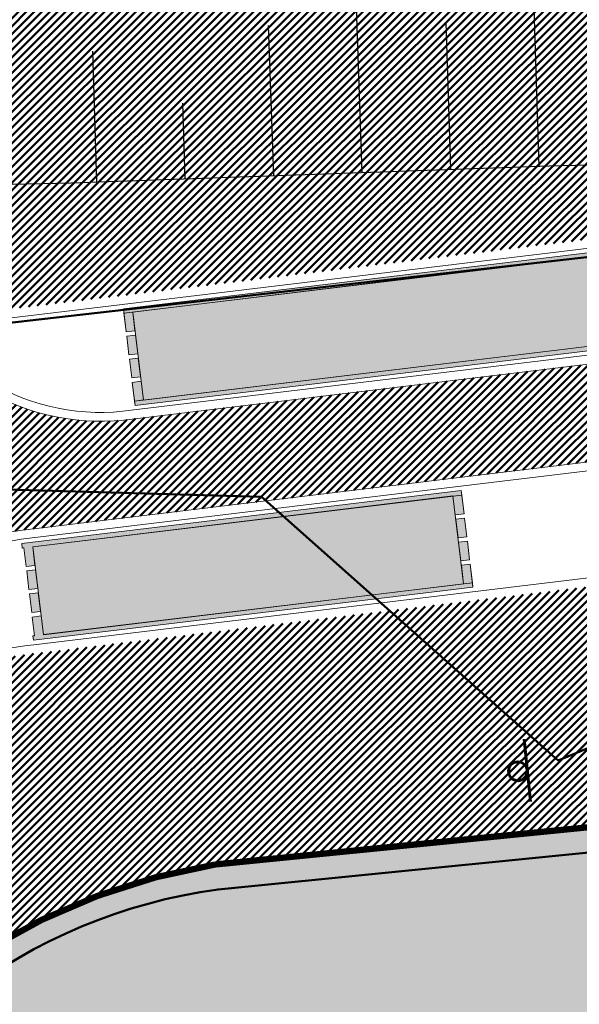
# Model space of a CAD drawing. Extents: x 2951 to 3752, y -2007 to -1435.
# Tile 22 of 28: x 3196 to 3208, y -1663 to -1641. Entities that reach past the tile are written whole.
import ezdxf

# ---------------------------------------------------------------- set-up
doc = ezdxf.new("R2010")
doc.units = 0
doc.header["$MEASUREMENT"] = 0
doc.linetypes.add('CONTI', pattern=[0])
doc.layers.add('.', color=7, linetype='Continuous', lineweight=15)
for name, color, linetype in [('OTKOSDEFAULT', 32, 'CONTI'), ('PDF_2D - Общий', 7, 'Continuous'), ('V_Проект_RED-CNT-MIN', 7, 'Continuous')]:
    doc.layers.add(name, color=color, linetype=linetype)
pattern_1 = [(44.98643888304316, (0.3449073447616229, 0.7169426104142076), (-0.08836742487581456, 0.08840926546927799), [])]

# ---------------------------------------------------------------- blocks, each defined once
blk = doc.blocks.new('bstrtthtytt434')
at = {"layer": 'OTKOSDEFAULT', "color": 32}
for p, q in [((3203.579937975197, 618.7993289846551), (3203.345869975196, 625.5205499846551)), ((3207.574292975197, 618.937987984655), (3207.374862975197, 625.485713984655)), ((3201.580927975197, 618.718970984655), (3201.465346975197, 622.1156079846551)), ((3205.581160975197, 618.865719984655), (3205.470763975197, 622.184425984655)), ((3197.586572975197, 618.580312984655), (3197.497668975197, 621.5373039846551)), ((3199.579704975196, 618.652580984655), (3199.523746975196, 620.361927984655)), ((3207.802205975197, 618.9454489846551), (3212.286960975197, 619.061549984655)), ((3197.002821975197, 618.559447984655), (3202.498457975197, 618.756904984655)), ((3202.498457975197, 618.756904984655), (3207.802205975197, 618.9454489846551)), ((3191.935770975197, 618.4585079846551), (3197.002821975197, 618.559447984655))]:
    blk.add_line(p, q, dxfattribs=at)
blk = doc.blocks.new('укеуе')
at = {"linetype": 'ByBlock'}
blk.add_blockref('bstrtthtytt434', (-4237.411699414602, -469.4130367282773), dxfattribs=at)

msp = doc.modelspace()

# ---------------------------------------------------------------- hatches: boundary and pattern name
at = {"layer": '.', "linetype": 'ByBlock', "lineweight": 50}
h = msp.add_hatch(dxfattribs=at)
h.set_pattern_fill('ANSI31', color=252, scale=0.9999999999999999, angle=-0.01356111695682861)
h.set_pattern_definition(pattern_1)
edge = h.paths.add_edge_path()
edge.add_line((3056.556857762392, -1552.578206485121), (3060.443743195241, -1561.79189855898))
edge.add_line((3060.443743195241, -1561.79189855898), (3091.40636098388, -1548.730017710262))
edge.add_arc((3092.572426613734, -1551.494125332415), 2.999999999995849, 59.07527181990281, 112.8729213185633, ccw=False)
edge.add_line((3094.114161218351, -1548.920595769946), (3125.395206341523, -1567.660256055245))
edge.add_arc((3123.853471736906, -1570.23378561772), 3.000000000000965, 6.8333441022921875, 59.07527181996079, ccw=False)
edge.add_line((3126.832161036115, -1569.876840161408), (3145.859405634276, -1728.658101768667))
edge.add_line((3145.859405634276, -1728.658101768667), (3153.550163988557, -1792.837037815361))
edge.add_line((3153.550163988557, -1792.837037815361), (3155.53944822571, -1829.916691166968))
edge.add_line((3155.53944822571, -1829.916691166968), (3160.69807830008, -1929.708373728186))
edge.add_arc((3157.702078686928, -1929.863248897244), 2.99999999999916, -86.7607865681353, 2.9592132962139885, ccw=False)
edge.add_line((3157.871593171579, -1932.858455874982), (3050.261606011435, -1938.948669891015))
edge.add_line((3050.261606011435, -1938.948669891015), (3050.826654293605, -1948.932693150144))
edge.add_line((3050.826654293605, -1948.932693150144), (3313.078914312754, -1934.153144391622))
edge.add_line((3313.078914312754, -1934.153144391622), (3312.513866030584, -1924.169121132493))
edge.add_line((3312.513866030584, -1924.169121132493), (3173.846221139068, -1931.9543678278))
edge.add_arc((3173.676706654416, -1928.959160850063), 2.999999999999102, 182.9592132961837, 273.23921343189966, ccw=False)
edge.add_line((3170.680707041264, -1929.114036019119), (3164.413609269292, -1808.433510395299))
edge.add_line((3164.413609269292, -1808.433510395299), (3163.40510367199, -1789.77854950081))
edge.add_line((3163.40510367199, -1789.77854950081), (3160.74491741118, -1767.88193778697))
edge.add_arc((3164.406584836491, -1768.21566593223), 3.676844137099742, 91.75585634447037, 174.7923910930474, ccw=False)
edge.add_line((3164.293923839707, -1764.540548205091), (3165.25541002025, -1764.448005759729))
edge.add_line((3165.25541002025, -1764.448005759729), (3157.249568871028, -1682.637866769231))
edge.add_arc((3156.247352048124, -1676.124571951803), 6.589950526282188, 187.8753958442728, 278.7476357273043, ccw=False)
edge.add_line((3149.719555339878, -1677.027521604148), (3140.900351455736, -1603.193343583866))
edge.add_line((3140.900351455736, -1603.193343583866), (3139.472777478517, -1590.531231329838))
edge.add_line((3139.472777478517, -1590.531231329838), (3136.17769953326, -1563.81836695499))
edge.add_arc((3133.199010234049, -1564.175312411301), 3.000000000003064, 6.833344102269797, 59.07527181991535)
edge.add_line((3134.740744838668, -1561.601782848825), (3099.85054186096, -1540.699969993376))
edge.add_arc((3101.674502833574, -1538.04163448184), 3.223907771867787, 157.9050476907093, 235.54485352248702, ccw=False)
edge.add_line((3098.687353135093, -1536.828985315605), (3108.685333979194, -1520.345022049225))
edge.add_arc((3111.249216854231, -1521.90274622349), 2.999999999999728, 58.71862071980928, 148.7186207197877, ccw=False)
edge.add_line((3112.806941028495, -1519.338863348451), (3205.59037006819, -1575.710779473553))
edge.add_line((3205.59037006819, -1575.710779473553), (3207.263714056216, -1576.621283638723))
edge.add_line((3207.263714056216, -1576.621283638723), (3242.982978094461, -1589.97518185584))
edge.add_line((3242.982978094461, -1589.97518185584), (3266.909131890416, -1598.85531929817))
edge.add_line((3266.909131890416, -1598.85531929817), (3413.186675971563, -1686.949342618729))
edge.add_line((3413.186675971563, -1686.949342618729), (3418.345728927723, -1678.382886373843))
edge.add_line((3418.345728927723, -1678.382886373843), (3272.068184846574, -1590.288863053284))
edge.add_line((3272.068184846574, -1590.288863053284), (3270.388683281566, -1589.480207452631))
edge.add_line((3270.388683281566, -1589.480207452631), (3212.903460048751, -1568.144697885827))
edge.add_line((3212.903460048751, -1568.144697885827), (3210.782783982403, -1567.164503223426))
edge.add_line((3210.782783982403, -1567.164503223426), (3103.491739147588, -1501.978275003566))
edge.add_arc((3105.049463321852, -1499.414392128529), 2.999999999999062, 149.0585377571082, 238.7186207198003, ccw=False)
edge.add_line((3102.476384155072, -1497.871905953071), (3107.435857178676, -1489.598822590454))
edge.add_line((3107.435857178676, -1489.598822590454), (3098.85892662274, -1484.457202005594))
edge.add_line((3098.85892662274, -1484.457202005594), (3093.948259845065, -1492.648869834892))
edge.add_arc((3091.375180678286, -1491.106383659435), 2.999999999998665, 238.7186207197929, 329.0585377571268, ccw=False)
edge.add_line((3089.817456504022, -1493.670266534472), (3029.258160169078, -1456.876588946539))
edge.add_line((3029.258160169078, -1456.876588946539), (3024.065746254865, -1465.422865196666))
edge.add_line((3024.065746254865, -1465.422865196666), (3099.132899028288, -1511.031001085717))
edge.add_arc((3097.575174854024, -1513.594883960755), 3.000000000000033, -31.281377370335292, 58.71862071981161, ccw=False)
edge.add_line((3100.139057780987, -1515.152608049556), (3084.584195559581, -1540.754601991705))
edge.add_line((3084.584195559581, -1540.754601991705), (3056.556857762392, -1552.578206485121))
h = msp.add_hatch(dxfattribs=at)
h.set_pattern_fill('ANSI31', color=72, scale=0.9999999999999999, angle=-0.01356111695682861)
h.set_pattern_definition(pattern_1)
edge = h.paths.add_edge_path()
edge.add_line((3198.573757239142, -1772.881945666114), (3204.1539861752, -1772.25294596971))
edge.add_line((3204.1539861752, -1772.252945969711), (3205.719233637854, -1786.1626549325))
edge.add_line((3205.719233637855, -1786.1626549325), (3240.349553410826, -1782.265108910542))
edge.add_line((3240.349553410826, -1782.265108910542), (3240.371562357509, -1782.460661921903))
edge.add_line((3240.371562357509, -1782.460661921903), (3239.972223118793, -1782.506703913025))
edge.add_line((3239.972223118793, -1782.506703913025), (3241.517635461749, -1796.226449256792))
edge.add_line((3241.517635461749, -1796.226449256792), (3241.915859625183, -1796.181529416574))
edge.add_line((3241.915859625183, -1796.181529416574), (3241.938433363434, -1796.381650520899))
edge.add_line((3241.938433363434, -1796.381650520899), (3164.23485453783, -1805.126971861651))
edge.add_line((3164.23485453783, -1805.126971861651), (3165.414347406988, -1827.703930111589))
edge.add_line((3165.414347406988, -1827.703930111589), (3169.322314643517, -1827.494271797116))
edge.add_line((3169.322314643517, -1827.494271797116), (3168.286773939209, -1809.026045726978))
edge.add_line((3168.28677393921, -1809.026045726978), (3257.886695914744, -1804.410520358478))
edge.add_line((3257.886695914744, -1804.410520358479), (3268.62275859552, -1803.263938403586))
edge.add_line((3268.622758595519, -1803.263938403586), (3270.632152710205, -1802.99846338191))
edge.add_line((3270.632152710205, -1802.99846338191), (3269.455617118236, -1793.487042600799))
edge.add_line((3269.455617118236, -1793.487042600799), (3268.186712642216, -1789.424471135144))
edge.add_line((3268.186712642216, -1789.424471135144), (3268.061977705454, -1776.787120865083))
edge.add_line((3268.061977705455, -1776.787120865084), (3268.515639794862, -1776.796017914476))
edge.add_line((3268.515639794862, -1776.796017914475), (3271.080300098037, -1756.708748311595))
edge.add_line((3271.080300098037, -1756.708748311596), (3253.411906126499, -1678.628279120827))
edge.add_line((3253.411906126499, -1678.628279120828), (3246.12215751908, -1642.995051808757))
edge.add_line((3246.12215751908, -1642.995051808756), (3240.170968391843, -1606.034847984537))
edge.add_line((3240.170968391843, -1606.034847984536), (3243.332703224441, -1590.579335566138))
edge.add_line((3243.332703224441, -1590.579335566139), (3206.427042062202, -1576.166031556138))
edge.add_line((3206.427042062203, -1576.166031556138), (3113.030673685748, -1522.828275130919))
edge.add_line((3113.030673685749, -1522.828275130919), (3101.125177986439, -1541.449819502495))
edge.add_line((3101.125177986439, -1541.449819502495), (3134.740744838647, -1561.601782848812))
edge.add_arc((3133.199010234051, -1564.1753124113), 3.000000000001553, 6.835900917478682, 59.07527182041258, ccw=False)
edge.add_line((3136.177683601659, -1563.8182340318), (3146.896659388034, -1653.250579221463))
edge.add_line((3146.896659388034, -1653.250579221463), (3222.68306141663, -1644.109026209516))
edge.add_arc((3222.995425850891, -1647.995771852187), 3.899277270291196, 6.909326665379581, 94.59479027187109, ccw=False)
edge.add_arc((3222.995511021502, -1647.995801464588), 3.899196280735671, -81.48437706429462, 6.9099091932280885, ccw=False)
edge.add_line((3223.57290042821, -1651.852011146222), (3196.143077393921, -1655.160681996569))
edge.add_arc((3198.422059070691, -1672.722835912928), 17.70940449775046, 97.39376331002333, 105.1890996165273)
edge.add_arc((3203.243549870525, -1690.471296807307), 36.10110462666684, 105.1936430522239, 108.1514278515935)
edge.add_arc((3187.982563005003, -1642.765524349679), 13.9895464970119, 277.1760897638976, 286.6759936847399, ccw=False)
edge.add_line((3189.730125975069, -1656.645489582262), (3187.795154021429, -1656.87891079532))
edge.add_arc((3184.946665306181, -1658.733218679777), 3.398874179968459, 6.907187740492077, 33.06330418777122, ccw=False)
edge.add_arc((3184.945751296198, -1658.733630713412), 3.39983112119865, -83.09346079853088, 6.912228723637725, ccw=False)
edge.add_arc((3184.945695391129, -1658.733315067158), 3.400151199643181, 163.4876059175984, 276.90683481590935, ccw=False)
edge.add_line((3181.685772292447, -1657.766914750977), (3147.924472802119, -1661.833382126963))
edge.add_line((3147.924472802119, -1661.833382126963), (3149.719555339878, -1677.027521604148))
edge.add_arc((3156.247352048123, -1676.124571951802), 6.589950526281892, 187.8753958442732, 278.7476357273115)
edge.add_line((3157.249568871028, -1682.637866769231), (3156.236964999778, -1672.290264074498))
edge.add_arc((3165.50863929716, -1672.734666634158), 9.282318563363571, 100.0591449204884, 177.2558441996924, ccw=False)
edge.add_line((3163.887346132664, -1663.595036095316), (3168.581898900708, -1663.126575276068))
edge.add_arc((3168.986473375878, -1672.330300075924), 9.212612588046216, 9.781259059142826, 92.51696974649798, ccw=False)
edge.add_line((3178.065167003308, -1670.765195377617), (3178.258986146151, -1672.707501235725))
edge.add_line((3178.258986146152, -1672.707501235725), (3182.48709661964, -1679.480176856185))
edge.add_line((3182.48709661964, -1679.480176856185), (3183.743999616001, -1692.322857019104))
edge.add_line((3183.743999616, -1692.322857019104), (3186.946696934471, -1692.00326572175))
edge.add_line((3186.946696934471, -1692.00326572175), (3189.149878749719, -1714.924090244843))
edge.add_line((3189.14987874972, -1714.924090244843), (3185.999451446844, -1715.238465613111))
edge.add_line((3185.999451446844, -1715.238465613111), (3186.193089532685, -1717.178957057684))
edge.add_line((3186.193089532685, -1717.178957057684), (3183.170888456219, -1722.341115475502))
edge.add_arc((3187.669483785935, -1721.894634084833), 4.520697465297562, 185.6679906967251, 272.263457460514)
edge.add_line((3187.84802651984, -1726.411804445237), (3193.80665482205, -1725.817203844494))
edge.add_arc((3192.672193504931, -1721.252077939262), 4.703974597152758, 283.9556522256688, 366.9299200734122)
edge.add_line((3197.341803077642, -1720.684518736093), (3197.200243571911, -1719.405205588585))
edge.add_line((3197.200243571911, -1719.405205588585), (3193.599301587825, -1717.91798322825))
edge.add_line((3193.599301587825, -1717.91798322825), (3192.839872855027, -1710.531833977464))
edge.add_line((3192.839872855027, -1710.531833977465), (3189.622023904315, -1710.852937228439))
edge.add_line((3189.622023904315, -1710.852937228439), (3185.684337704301, -1671.392485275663))
edge.add_line((3185.684337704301, -1671.392485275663), (3188.794288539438, -1671.082148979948))
edge.add_line((3188.794288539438, -1671.082148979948), (3188.739132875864, -1670.474662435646))
edge.add_arc((3202.538382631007, -1673.973312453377), 14.23586477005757, 99.40256303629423, 165.773065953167, ccw=False)
edge.add_line((3200.212668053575, -1659.928708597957), (3222.876385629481, -1657.667137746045))
edge.add_arc((3223.410208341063, -1670.64168169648), 12.98552106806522, 5.698575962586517, 92.35604020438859, ccw=False)
edge.add_line((3236.331555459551, -1669.352284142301), (3237.414649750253, -1680.224616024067))
edge.add_line((3237.414649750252, -1680.224616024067), (3245.417263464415, -1760.420634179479))
edge.add_arc((3232.564925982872, -1761.039021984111), 12.86720568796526, -83.66087614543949, 2.754651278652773, ccw=False)
edge.add_line((3233.985632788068, -1773.827554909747), (3215.607806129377, -1775.661444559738))
edge.add_arc((3214.30625094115, -1762.940897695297), 12.78696048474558, 185.7820446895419, 275.84212301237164, ccw=False)
edge.add_line((3201.584346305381, -1764.229113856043), (3198.991536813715, -1738.153942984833))
edge.add_arc((3194.365640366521, -1738.615552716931), 4.648870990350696, 5.69857597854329, 93.37596712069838)
edge.add_line((3194.091879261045, -1733.974749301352), (3187.281545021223, -1734.664776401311))
edge.add_arc((3187.890731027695, -1739.021882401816), 4.39948636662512, 97.95917845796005, 185.699835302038)
edge.add_line((3183.512996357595, -1739.458825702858), (3184.204470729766, -1746.387477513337))
edge.add_line((3184.204470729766, -1746.387477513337), (3184.823966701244, -1746.878771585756))
edge.add_line((3184.823966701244, -1746.878771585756), (3197.726523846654, -1745.654859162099))
edge.add_line((3197.726523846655, -1745.654859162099), (3199.714214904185, -1766.386189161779))
edge.add_arc((3189.111541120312, -1767.509467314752), 10.66200943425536, -84.23505758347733, 6.047523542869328, ccw=False)
edge.add_line((3190.182513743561, -1778.117552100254), (3179.81717653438, -1779.164017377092))
edge.add_arc((3178.494338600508, -1766.21132412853), 13.02006768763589, 184.5674269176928, 275.83130887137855, ccw=False)
edge.add_line((3165.51561859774, -1767.248141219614), (3165.255410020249, -1764.448005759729))
edge.add_line((3165.25541002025, -1764.448005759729), (3164.773407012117, -1764.494398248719))
edge.add_line((3164.773407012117, -1764.494398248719), (3167.694303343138, -1790.442299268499))
edge.add_line((3167.694303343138, -1790.442299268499), (3200.153570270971, -1786.788954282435))
edge.add_line((3200.15357027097, -1786.788954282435), (3198.573757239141, -1772.881945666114))
h = msp.add_hatch(dxfattribs=at)
h.set_pattern_fill('ANSI31', color=72, scale=0.9999999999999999, angle=-0.01356111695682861)
h.set_pattern_definition(pattern_1)
h.paths.add_polyline_path([(3181.350760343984, -1654.987028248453, -1.563286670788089), (3187.495894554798, -1654.396886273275), (3189.426399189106, -1654.164006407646, 0.06172320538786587), (3192.293779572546, -1653.348747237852, -0.0533669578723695), (3195.803260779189, -1652.381377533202), (3223.210376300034, -1649.072537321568, 0.9294012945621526), (3222.947771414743, -1646.897381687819), (3198.153710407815, -1649.88660190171, -0.1751279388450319), (3194.811283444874, -1649.066538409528, 0.209518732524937), (3193.600347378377, -1648.674667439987), (3181.897676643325, -1650.086293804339, 0.1877390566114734), (3180.883174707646, -1651.589756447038, -0.2401408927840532), (3178.250177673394, -1655.310677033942), (3165.739358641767, -1656.819781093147), (3165.410023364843, -1654.089516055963), (3151.132519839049, -1655.811754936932), (3151.470198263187, -1658.60252515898)])
at = {"lineweight": 40, "true_color": 0xcfcfcf}
h = msp.add_hatch(color=254, dxfattribs=at)
h.dxf.hatch_style = 1
h.paths.add_polyline_path([(3236.351364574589, -1669.56919265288, 0.4020912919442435), (3222.876385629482, -1657.667137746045), (3200.212668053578, -1659.928708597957, 0.2979728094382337), (3188.739132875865, -1670.474662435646), (3188.794515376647, -1671.082126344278), (3185.684337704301, -1671.392485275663), (3187.06746762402, -1685.253145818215), (3188.450597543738, -1699.113806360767), (3189.622023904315, -1710.852937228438), (3192.839872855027, -1710.531833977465), (3193.599301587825, -1717.91798322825), (3197.200243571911, -1719.405205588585), (3197.300910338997, -1720.414010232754, -0.3954589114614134), (3193.806654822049, -1725.817203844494), (3187.84802651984, -1726.411804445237, -0.3717798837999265), (3183.206138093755, -1722.694360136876), (3183.170888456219, -1722.341115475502), (3186.193089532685, -1717.178957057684), (3185.999451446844, -1715.238465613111), (3189.14987874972, -1714.924090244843), (3188.154083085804, -1704.944994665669), (3186.946696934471, -1692.00326572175), (3183.743999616, -1692.322857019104), (3182.48709661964, -1679.480176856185), (3178.258986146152, -1672.707501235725), (3178.065167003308, -1670.765195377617, 0.3775479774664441), (3168.581898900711, -1663.126575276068), (3163.887346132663, -1663.595036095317, 0.3501788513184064), (3156.236964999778, -1672.290264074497), (3163.194590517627, -1743.388890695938), (3165.493879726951, -1766.925629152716, 0.4407652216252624), (3180.371572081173, -1779.095351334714), (3185.920575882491, -1778.541626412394), (3190.009758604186, -1778.13357436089, 0.4204379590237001), (3199.714214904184, -1766.38618916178), (3197.726523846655, -1745.654859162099), (3185.002942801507, -1746.861794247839, -0.4023531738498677), (3184.204470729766, -1746.38747751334), (3183.515639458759, -1739.484542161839, -0.4044187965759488), (3187.281545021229, -1734.66477640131), (3190.376382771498, -1734.355948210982), (3193.547183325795, -1734.039295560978, -0.4559087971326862), (3199.011373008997, -1738.444761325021), (3201.584346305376, -1764.229113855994, 0.41452071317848), (3215.607806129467, -1775.661444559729), (3233.985632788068, -1773.827554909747, 0.3960063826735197), (3245.417263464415, -1760.420634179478)])
h.paths.add_polyline_path([(3206.982207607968, -1691.704557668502), (3216.28938391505, -1690.701185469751, -0.460910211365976), (3217.15053325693, -1691.299030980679), (3217.657196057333, -1696.376415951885), (3223.049002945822, -1695.838377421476), (3222.54154559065, -1690.753031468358, -0.5043845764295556), (3223.045920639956, -1690.175194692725), (3228.095617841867, -1689.671294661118), (3227.555571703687, -1684.25936907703), (3206.690702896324, -1686.341436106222, -0.4135501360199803), (3201.82977239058, -1682.701497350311), (3200.814259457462, -1672.524810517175, -0.4125955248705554), (3204.847426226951, -1667.803506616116), (3223.664095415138, -1665.925825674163, -0.3863695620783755), (3228.143646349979, -1669.764485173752, -0.3919432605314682), (3224.40729960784, -1674.894226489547), (3214.812893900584, -1675.851634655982, -0.4215503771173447), (3214.183980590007, -1675.35820111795), (3213.673272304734, -1670.240276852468), (3208.337705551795, -1670.772703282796), (3208.8189790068, -1675.595654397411, -0.3166142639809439), (3208.433435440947, -1676.492475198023), (3203.280567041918, -1677.006670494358), (3203.808726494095, -1682.299476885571), (3223.926859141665, -1680.291925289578, -0.3921261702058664), (3229.495523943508, -1683.698576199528), (3230.480644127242, -1693.570690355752, -0.4350801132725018), (3225.905841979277, -1698.473917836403), (3217.131338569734, -1699.349509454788, -0.4413046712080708), (3216.562407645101, -1699.001022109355), (3216.046495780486, -1693.830951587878), (3210.625274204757, -1694.371925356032), (3211.117071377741, -1699.300337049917, -0.51086082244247), (3210.525985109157, -1699.957530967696), (3205.587433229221, -1700.450340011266), (3206.127019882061, -1705.857660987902), (3226.437672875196, -1703.830898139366, -0.423874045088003), (3231.845351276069, -1707.626833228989), (3232.87335275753, -1717.928670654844, -0.3809339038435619), (3228.791663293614, -1722.417222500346), (3210.226744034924, -1724.269781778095, -0.9445699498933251), (3209.320112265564, -1715.19562898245), (3218.650116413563, -1714.30331168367, -0.3488442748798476), (3219.499003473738, -1714.835004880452), (3219.999536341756, -1719.850958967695), (3225.351420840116, -1719.31690421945), (3224.842648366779, -1714.217394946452, -0.5458820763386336), (3225.328261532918, -1713.698428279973), (3230.362284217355, -1713.196092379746), (3229.828343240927, -1707.845348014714), (3209.011036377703, -1709.922668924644, -0.3853398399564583), (3204.170527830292, -1706.158741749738), (3203.158929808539, -1696.021287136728, -0.3584784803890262)], flags=16)
h.paths.add_polyline_path([(3178.715199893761, -1722.625193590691, -0.2214065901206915), (3175.44064050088, -1732.816994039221, 0.277982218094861), (3172.280948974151, -1742.756842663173), (3173.938840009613, -1759.370947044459), (3186.47213266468, -1758.120272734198, -0.4398097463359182), (3187.450342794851, -1759.292719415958), (3188.08804452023, -1765.683273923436, -0.3970099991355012), (3184.101678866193, -1770.590231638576), (3178.632340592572, -1771.09419319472, -0.4396297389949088), (3173.64674574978, -1766.654122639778), (3164.435309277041, -1672.294030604, -0.9017496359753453), (3173.601471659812, -1671.379356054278)], flags=16)
h.paths.add_polyline_path([(3211.025066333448, -1732.336498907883), (3228.713883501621, -1730.675431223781, -0.9142662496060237), (3229.36640046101, -1737.23511632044), (3221.987692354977, -1738.07114307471, 0.2275587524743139), (3215.936044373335, -1741.184472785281, 0.4257554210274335), (3217.238830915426, -1754.328448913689, -0.6245440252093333), (3215.015372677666, -1761.124121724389, -0.4364639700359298), (3208.982563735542, -1756.657293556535), (3207.122337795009, -1737.50829710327, -0.4080941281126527)], flags=16)
h.paths.add_polyline_path([(3178.311480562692, -1740.022799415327), (3179.579197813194, -1752.726883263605), (3192.318206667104, -1751.45568091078, -0.4225555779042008), (3193.093248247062, -1752.284169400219), (3194.264425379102, -1764.584406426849, -1), (3193.280863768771, -1764.769600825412), (3192.051464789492, -1752.44951311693), (3179.355609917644, -1753.716409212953, -0.4470715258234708), (3178.544100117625, -1752.805061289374), (3177.290995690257, -1740.247415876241, -1)], flags=16)
h.paths.add_polyline_path([(3222.178081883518, -1743.279515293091), (3231.563647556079, -1742.276573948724, -0.01518137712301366), (3232.099341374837, -1742.219329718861), (3231.563647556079, -1742.276573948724, 0.2039938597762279), (3225.598679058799, -1745.846334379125, 0.3845645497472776), (3226.798423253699, -1757.869244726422, -0.710203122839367), (3225.153883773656, -1765.017134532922), (3216.452137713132, -1765.94742443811, -0.02130585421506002), (3215.755663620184, -1766.021883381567), (3216.452137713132, -1765.94742443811, 0.1841086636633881), (3221.554404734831, -1763.07162503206, 0.4206425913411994), (3220.245594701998, -1749.955741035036, -0.6092905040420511)], flags=16)
h.paths.add_polyline_path([(3232.256015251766, -1747.382648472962), (3232.660152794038, -1747.334976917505), (3233.035942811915, -1747.29064920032, 0.1243413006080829), (3236.489550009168, -1745.949626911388, -0.4207583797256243), (3239.446753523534, -1747.752536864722), (3240.745778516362, -1760.770362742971, -0.3726884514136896), (3233.760959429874, -1769.269500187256), (3227.975897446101, -1769.900196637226, 0.5475524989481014), (3230.747497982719, -1754.369395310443, -0.6580089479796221)], flags=16)
at = {"layer": 'PDF_2D - Общий', "transparency": 33554559}
for points in [[(3219.982688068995, -1644.736939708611), (3220.246155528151, -1646.921106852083), (3198.404223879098, -1649.555712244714), (3198.392690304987, -1649.456378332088), (3219.837056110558, -1646.869748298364), (3219.59754926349, -1644.884140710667), (3198.153084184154, -1647.470782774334), (3198.141054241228, -1647.371509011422)], [(3195.945195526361, -1653.195213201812), (3195.894564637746, -1652.7732395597), (3195.855351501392, -1652.777991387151), (3195.843321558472, -1652.678717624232), (3205.77135949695, -1651.48118338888), (3205.783389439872, -1651.580457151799), (3196.093124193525, -1652.749278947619), (3196.143755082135, -1653.171252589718)], [(3196.134170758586, -1654.758835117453), (3196.083043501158, -1654.336921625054), (3196.281603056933, -1654.312961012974), (3196.332730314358, -1654.734874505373), (3206.022995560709, -1653.566052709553), (3206.035025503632, -1653.665326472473), (3196.106987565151, -1654.862860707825), (3196.094957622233, -1654.763586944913)]]:
    msp.add_hatch(color=2, dxfattribs=at).paths.add_polyline_path(points)

# ---------------------------------------------------------------- linework, layer by layer
at = {"color": 7, "linetype": 'ByBlock', "lineweight": 50}
msp.add_lwpolyline([(3146.930250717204, -1653.224208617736), (3220.049795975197, -1644.90570841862), (3242.771058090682, -1642.411701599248), (3260.209955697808, -1794.278057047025), (3164.318847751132, -1805.123946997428), (3164.496814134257, -1808.401511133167), (3257.991437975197, -1803.729983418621), (3268.704736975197, -1803.207274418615), (3268.117471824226, -1776.231086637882), (3270.479733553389, -1756.7371306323), (3260.345419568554, -1710.640260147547), (3257.443063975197, -1701.07444841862), (3250.336967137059, -1666.21237951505), (3245.591017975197, -1643.07973141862), (3242.754662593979, -1627.997028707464), (3239.590746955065, -1606.210500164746), (3242.648375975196, -1590.10230041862), (3207.292050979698, -1576.579148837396), (3151.145860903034, -1542.59105467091), (3111.264605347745, -1521.883338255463), (3099.558576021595, -1540.440020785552), (3134.765528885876, -1561.576813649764, -0.2319803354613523), (3136.203008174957, -1563.793057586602)], format="xyb", close=True, dxfattribs=at)
at = {"lineweight": 60}
msp.add_lwpolyline([(3207.193665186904, -1657.094273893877), (3207.334800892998, -1658.508627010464)], dxfattribs=at)
msp.add_lwpolyline([(3188.739132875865, -1670.474662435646, 0.142137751, 0.142137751, -0.2979728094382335), (3200.212668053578, -1659.928708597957, 0.142137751, 0.142137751, 0), (3222.876385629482, -1657.667137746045, 0.142137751, 0.142137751, -0.4020912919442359), (3236.351364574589, -1669.56919265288, 0.142137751, 0.142137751, 0), (3245.417263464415, -1760.420634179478, 0.142137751, 0.142137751, -0.3960063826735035)], format="xyseb")
at = {"color": 255, "lineweight": 50, "ltscale": 1000}
msp.add_lwpolyline([(3190.625083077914, -1667.899740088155, -0.2659289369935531), (3200.27894541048, -1660.493469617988), (3222.916148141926, -1658.234544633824, -0.4018179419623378), (3235.785144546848, -1669.620848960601), (3244.85005515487, -1760.462386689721, -0.3955928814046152), (3233.925980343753, -1773.262132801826), (3215.488313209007, -1775.101993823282, -0.4130268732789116), (3202.150045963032, -1764.172242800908), (3199.578833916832, -1738.405540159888, 0.4535375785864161), (3193.469401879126, -1733.475684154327), (3190.319885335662, -1733.790211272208), (3187.214267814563, -1734.100115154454, 0.4049945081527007), (3182.95005964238, -1739.542614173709), (3183.642809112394, -1746.48481469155, 0.3486412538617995), (3184.84536856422, -1747.447844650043), (3197.214776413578, -1746.274505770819), (3199.148533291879, -1766.443310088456, -0.4206429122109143), (3189.957638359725, -1777.567400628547), (3185.864121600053, -1777.975885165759), (3180.302179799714, -1778.530901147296, -0.4413470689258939), (3166.060946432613, -1766.8829095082), (3165.821302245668, -1764.393083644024)], format="xyb", dxfattribs=at)
at = {"lineweight": 60}
msp.add_circle((3207.052080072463, -1657.822620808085), 0.2132066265, dxfattribs=at)
at = {"layer": 'PDF_2D - Общий', "lineweight": 5}
msp.add_lwpolyline([(3147.116786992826, -1653.425465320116), (3222.70300144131, -1644.308072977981, -0.4021253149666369), (3226.667838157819, -1647.550754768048, -0.4058007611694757), (3223.546060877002, -1651.65380045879), (3196.118024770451, -1654.962254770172, 0.03411056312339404), (3193.724179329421, -1655.440556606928, 0.0128752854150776), (3191.937099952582, -1655.975878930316, -0.04141170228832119), (3189.705569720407, -1656.447002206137), (3187.433539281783, -1656.721066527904, -0.1408534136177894), (3188.122323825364, -1658.348525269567, -0.4142402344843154), (3185.330521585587, -1661.910243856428, -0.4142402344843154), (3181.768802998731, -1659.118441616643, -0.1273604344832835), (3181.980742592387, -1657.529908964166), (3156.873232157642, -1660.558422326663), (3156.897292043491, -1660.756969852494), (3181.686109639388, -1657.766874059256, 0.1026330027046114), (3181.5702554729, -1659.142501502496, 0.4141875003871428), (3185.354581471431, -1662.108791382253)], format="xyb", dxfattribs=at)
for points in [[(3219.59754926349, -1644.884140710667), (3198.153084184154, -1647.470782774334), (3198.141054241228, -1647.371509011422), (3219.982688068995, -1644.736939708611), (3198.141054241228, -1647.371509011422), (3198.203715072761, -1647.892756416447), (3198.40228064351, -1647.868845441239), (3198.3516497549, -1647.446871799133), (3198.593012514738, -1649.438650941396), (3210.107577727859, -1648.043321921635)], [(3198.392690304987, -1649.456378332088), (3219.837056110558, -1646.869748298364), (3219.59754926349, -1644.884140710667), (3198.153084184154, -1647.470782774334)], [(3210.107577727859, -1648.043321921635), (3209.866214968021, -1646.051542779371), (3198.3516497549, -1647.446871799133)], [(3198.591255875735, -1649.432467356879), (3198.540128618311, -1649.010553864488), (3198.341563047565, -1649.034464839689), (3198.404223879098, -1649.555712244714), (3220.246155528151, -1646.921106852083), (3198.404223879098, -1649.555712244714), (3198.392690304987, -1649.456378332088), (3219.837056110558, -1646.869748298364)], [(3205.584823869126, -1651.604368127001), (3205.635951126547, -1652.0262816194), (3205.834516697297, -1652.002370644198), (3205.77135949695, -1651.48118338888), (3195.843321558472, -1652.678717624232), (3205.77135949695, -1651.48118338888), (3205.783389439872, -1651.580457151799), (3196.093124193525, -1652.749278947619), (3196.143755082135, -1653.171252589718), (3195.945195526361, -1653.195213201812), (3195.894564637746, -1652.7732395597), (3195.855351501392, -1652.777991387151), (3195.894564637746, -1652.7732395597), (3195.945195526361, -1653.195213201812), (3196.143755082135, -1653.171252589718), (3196.093124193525, -1652.749278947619), (3196.334354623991, -1654.73996607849), (3205.824429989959, -1653.589963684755), (3205.773799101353, -1653.167990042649), (3205.824429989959, -1653.589963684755), (3206.022995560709, -1653.566052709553), (3205.972364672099, -1653.144079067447), (3205.773799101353, -1653.167990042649), (3205.972364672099, -1653.144079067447), (3206.035025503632, -1653.665326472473), (3196.106987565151, -1654.862860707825), (3196.094957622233, -1654.763586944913), (3196.106987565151, -1654.862860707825), (3206.035025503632, -1653.665326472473), (3206.022995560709, -1653.566052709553)], [(3205.824429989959, -1653.589963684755), (3205.583199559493, -1651.599276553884), (3196.093124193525, -1652.749278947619), (3205.783389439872, -1651.580457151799)]]:
    msp.add_lwpolyline(points, dxfattribs=at)
for points in [[(3180.585297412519, -1652.057638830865, -0.2107848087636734), (3178.18938649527, -1655.116580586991), (3165.913864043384, -1656.597272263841), (3165.584529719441, -1653.867063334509), (3150.909894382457, -1655.637118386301), (3151.294356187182, -1658.813938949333), (3181.693016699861, -1655.147218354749, -0.1269035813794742), (3181.110134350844, -1653.658023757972, -0.4141757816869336), (3183.901936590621, -1650.09630517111, -0.4142343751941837), (3187.463655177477, -1652.888107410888, -0.1412550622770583), (3187.181903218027, -1654.636197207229), (3189.454430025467, -1654.362072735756, 0.05072584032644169), (3192.109230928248, -1653.639050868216, -0.05745828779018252), (3195.831787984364, -1652.579383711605), (3223.240911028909, -1649.270300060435, 0.3948514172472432), (3224.288354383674, -1647.8383438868, 0.3945143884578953), (3222.930765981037, -1646.69802967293), (3198.13113962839, -1649.687873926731, -0.174447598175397), (3194.933524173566, -1648.907377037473, 0.2075606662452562), (3193.578272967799, -1648.475879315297), (3181.825462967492, -1649.893531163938, 0.1928085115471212), (3180.687249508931, -1651.54817415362)], [(3180.883174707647, -1651.589756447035, -0.1877390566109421), (3181.897676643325, -1650.086293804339), (3193.600347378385, -1648.674667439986, -0.2095187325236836), (3194.811283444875, -1649.066538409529, 0.1751279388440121), (3198.153710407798, -1649.886601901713), (3222.947771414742, -1646.897381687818, -0.3928100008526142), (3224.089806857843, -1647.862403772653, -0.3931683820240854), (3223.210001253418, -1649.072582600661), (3195.803260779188, -1652.381377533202, 0.05746184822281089), (3192.034845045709, -1653.453300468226, -0.05062385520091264), (3189.426399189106, -1654.164006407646), (3187.495894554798, -1654.396886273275, 0.1148720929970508), (3187.662202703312, -1652.864047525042, 0.4142371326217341), (3183.877876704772, -1649.897757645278, 0.4141819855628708), (3180.911586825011, -1653.68208364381, 0.102348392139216), (3181.350760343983, -1654.987028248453), (3156.661222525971, -1657.965143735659), (3156.325873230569, -1655.185297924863), (3165.410030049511, -1654.089571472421), (3165.739364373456, -1656.819780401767), (3178.250177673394, -1655.310677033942, 0.2129787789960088), (3180.780536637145, -1652.101872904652)]]:
    msp.add_lwpolyline(points, format="xyb", close=True, dxfattribs=at)
for points in [[(3198.40228064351, -1647.868845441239), (3198.3516497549, -1647.446871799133), (3198.153084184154, -1647.470782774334), (3198.203715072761, -1647.892756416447)], [(3198.465437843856, -1648.39003269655), (3198.414310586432, -1647.968119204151), (3198.215745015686, -1647.99203017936), (3198.266872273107, -1648.413943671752)], [(3198.465437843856, -1648.39003269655), (3198.414310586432, -1647.968119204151), (3198.215745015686, -1647.99203017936), (3198.266872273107, -1648.413943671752)], [(3198.528098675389, -1648.911280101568), (3198.477467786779, -1648.489306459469), (3198.278902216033, -1648.513217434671), (3198.32953310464, -1648.935191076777)], [(3198.528098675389, -1648.911280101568), (3198.477467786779, -1648.489306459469), (3198.278902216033, -1648.513217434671), (3198.32953310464, -1648.935191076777)], [(3198.591255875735, -1649.432467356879), (3198.540128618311, -1649.010553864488), (3198.341563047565, -1649.034464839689), (3198.392690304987, -1649.456378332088)], [(3205.584823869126, -1651.604368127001), (3205.635951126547, -1652.0262816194), (3205.834516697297, -1652.002370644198), (3205.783389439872, -1651.580457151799)], [(3205.647981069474, -1652.125555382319), (3205.69861195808, -1652.547529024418), (3205.89717752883, -1652.523618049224), (3205.846546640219, -1652.101644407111)], [(3205.89717752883, -1652.523618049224), (3205.846546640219, -1652.101644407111), (3205.647981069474, -1652.125555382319), (3205.69861195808, -1652.547529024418)], [(3195.855351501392, -1652.777991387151), (3195.843321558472, -1652.678717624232)], [(3205.710641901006, -1652.646802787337), (3205.761769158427, -1653.068716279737), (3205.960334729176, -1653.044805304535), (3205.909207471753, -1652.622891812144)], [(3205.960334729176, -1653.044805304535), (3205.909207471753, -1652.622891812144), (3205.710641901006, -1652.646802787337), (3205.761769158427, -1653.068716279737)], [(3196.206912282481, -1653.692439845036), (3196.155785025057, -1653.270526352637), (3195.957225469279, -1653.294486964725), (3196.008352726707, -1653.716400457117)], [(3196.206912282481, -1653.692439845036), (3196.155785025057, -1653.270526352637), (3195.957225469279, -1653.294486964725), (3196.008352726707, -1653.716400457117)], [(3196.083043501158, -1654.336921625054), (3196.281603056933, -1654.312961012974), (3196.332730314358, -1654.734874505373), (3206.022995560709, -1653.566052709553), (3196.332730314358, -1654.734874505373), (3196.281603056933, -1654.312961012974), (3196.083043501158, -1654.336921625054), (3196.134170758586, -1654.758835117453), (3196.094957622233, -1654.763586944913), (3196.134170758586, -1654.758835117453)], [(3196.269573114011, -1654.213687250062), (3196.218942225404, -1653.791713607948), (3196.020382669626, -1653.815674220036), (3196.071013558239, -1654.237647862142)], [(3196.269573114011, -1654.213687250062), (3196.218942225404, -1653.791713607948), (3196.020382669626, -1653.815674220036), (3196.071013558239, -1654.237647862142)]]:
    msp.add_lwpolyline(points, close=True, dxfattribs=at)
at = {"layer": 'PDF_2D - Общий', "color": 254, "lineweight": 0, "true_color": 0xcccccc, "transparency": 33554559}
for points in [[(3198.3516497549, -1647.446871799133), (3209.866214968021, -1646.051542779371), (3198.593012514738, -1649.438650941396), (3210.107577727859, -1648.043321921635)], [(3196.093124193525, -1652.749278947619), (3205.583199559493, -1651.599276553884), (3196.334354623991, -1654.73996607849), (3205.824429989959, -1653.589963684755)]]:
    msp.add_solid(points, dxfattribs=at)
at = {"layer": 'PDF_2D - Общий', "color": 2, "lineweight": 0, "transparency": 33554559}
for points in [[(3198.203715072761, -1647.892756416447), (3198.153084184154, -1647.470782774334), (3198.40228064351, -1647.868845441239), (3198.3516497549, -1647.446871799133)], [(3198.266872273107, -1648.413943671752), (3198.215745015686, -1647.99203017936), (3198.465437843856, -1648.39003269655), (3198.414310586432, -1647.968119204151)], [(3198.32953310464, -1648.935191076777), (3198.278902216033, -1648.513217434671), (3198.528098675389, -1648.911280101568), (3198.477467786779, -1648.489306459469)], [(3198.392690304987, -1649.456378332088), (3198.341563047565, -1649.034464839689), (3198.591255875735, -1649.432467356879), (3198.540128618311, -1649.010553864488)], [(3205.783389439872, -1651.580457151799), (3205.834516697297, -1652.002370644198), (3205.584823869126, -1651.604368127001), (3205.635951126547, -1652.0262816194)], [(3205.846546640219, -1652.101644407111), (3205.89717752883, -1652.523618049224), (3205.647981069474, -1652.125555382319), (3205.69861195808, -1652.547529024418)], [(3205.909207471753, -1652.622891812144), (3205.960334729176, -1653.044805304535), (3205.710641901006, -1652.646802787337), (3205.761769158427, -1653.068716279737)], [(3196.008352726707, -1653.716400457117), (3195.957225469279, -1653.294486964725), (3196.206912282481, -1653.692439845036), (3196.155785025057, -1653.270526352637)], [(3205.824429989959, -1653.589963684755), (3205.773799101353, -1653.167990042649), (3206.022995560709, -1653.566052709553), (3205.972364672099, -1653.144079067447)], [(3196.071013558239, -1654.237647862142), (3196.020382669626, -1653.815674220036), (3196.269573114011, -1654.213687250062), (3196.218942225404, -1653.791713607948)]]:
    msp.add_solid(points, dxfattribs=at)
at = {"layer": 'V_Проект_RED-CNT-MIN', "color": 1, "linetype": 'ByBlock', "lineweight": 50, "elevation": 298.4}
msp.add_lwpolyline([(3111.881018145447, -1746.258304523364), (3122.870157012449, -1759.442992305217), (3125.229762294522, -1741.555444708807), (3130.222059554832, -1739.658632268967), (3134.194208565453, -1739.187429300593), (3146.229237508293, -1723.384425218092), (3145.051230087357, -1713.454052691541), (3149.923396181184, -1684.729733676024), (3145.299548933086, -1681.659501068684), (3145.298466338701, -1681.656752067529), (3142.293826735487, -1663.093342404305), (3140.704269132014, -1649.855099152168), (3143.025939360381, -1642.181349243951), (3169.492668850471, -1650.706635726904), (3201.257845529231, -1651.622505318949), (3207.960163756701, -1657.575984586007), (3232.849291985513, -1647.249176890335), (3242.258099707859, -1635.126346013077), (3242.889715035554, -1632.03509394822)], dxfattribs=at)

# ---------------------------------------------------------------- block references
at = {"color": 5, "linetype": 'ByBlock', "lineweight": 50, "rotation": 359.986438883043}
msp.add_blockref('укеуе', (4237.331959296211, -1793.921914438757), dxfattribs=at)

doc.saveas('drawing.dxf')
